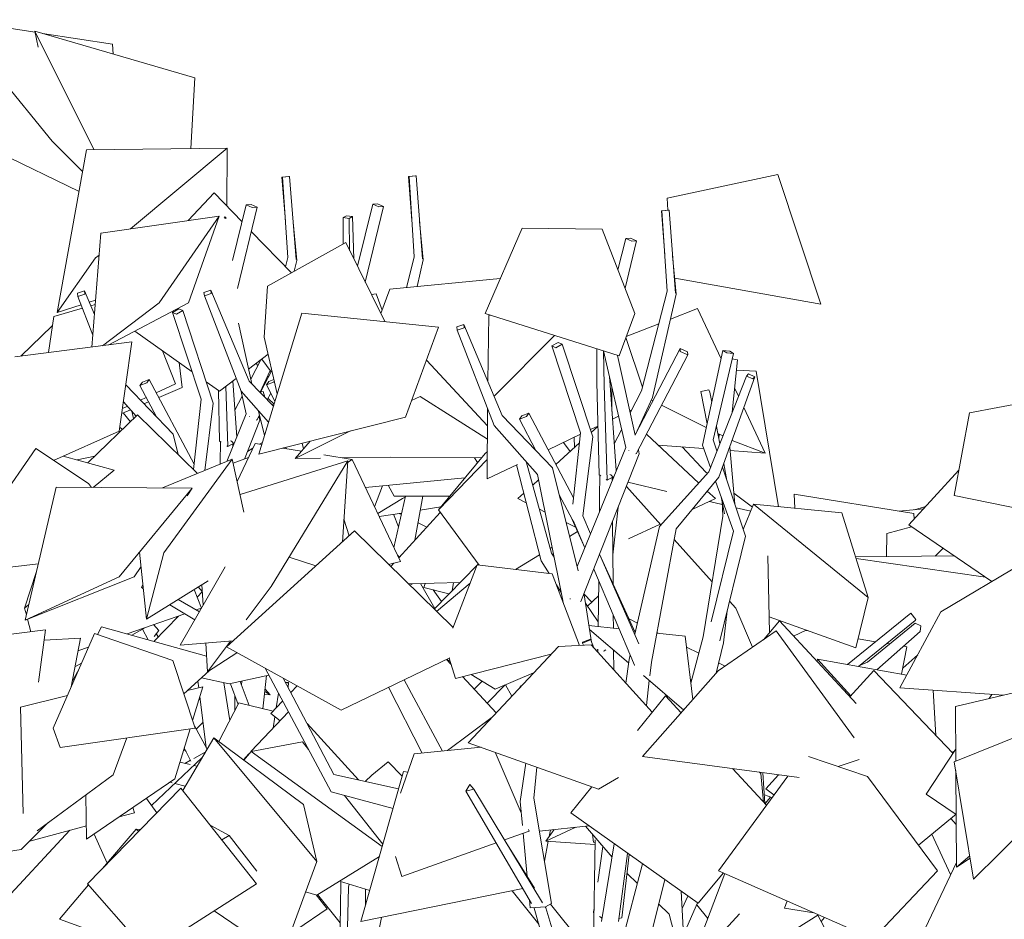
# Model space of a CAD drawing. Header units: millimetres. Extents: x -76432 to -27350, y -300 to 6935.
# Tile 24 of 75: x -73251 to -71631, y 4677 to 6156. Entities that reach past the tile are written whole.
import ezdxf

# ---------------------------------------------------------------- set-up
doc = ezdxf.new("R2010")
doc.units = ezdxf.units.MM
doc.header["$MEASUREMENT"] = 0
doc.layers.add('Nouveau_VRD _ Végétation.VRD', color=7, linetype='Continuous')

# ---------------------------------------------------------------- blocks, each defined once
blk = doc.blocks.new('Élément de coupe_43')
at = {"layer": 'Nouveau_VRD _ Végétation.VRD', "color": 7, "linetype": 'Continuous', "lineweight": 15}
for p, q in [((-71779.2, 5350.5), (-71762.6, 5355.5)), ((-71763.6, 5352.8), (-71762.6, 5355.5)), ((-71763.4, 5353), (-71762.6, 5355.5)), ((-72119.2, 4678.3), (-72137.5, 4700.8))]:
    blk.add_line(p, q, dxfattribs=at)
blk = doc.blocks.new('Élément de coupe_45')
at = {"layer": 'Nouveau_VRD _ Végétation.VRD', "color": 7, "linetype": 'Continuous', "lineweight": 15}
for p, q in [((-71712, 5027), (-71456.3, 5086.8)), ((-71711.4, 4937), (-71712, 5027)), ((-71713.7, 4936.1), (-71532.1, 5009.2)), ((-71682.2, 4742.8), (-71713.7, 4936.1)), ((-71710.2, 4762.8), (-71711.3, 4921.5)), ((-71682.2, 4742.8), (-71568.3, 4855.5)), ((-71710.2, 4762.8), (-71688.4, 4781.3)), ((-71710.2, 4762.8), (-71687.8, 4777.5))]:
    blk.add_line(p, q, dxfattribs=at)
blk = doc.blocks.new('Élément de coupe_46')
at = {"layer": 'Nouveau_VRD _ Végétation.VRD', "color": 7, "linetype": 'Continuous', "lineweight": 15}
for p, q in [((-72600.2, 5899.8), (-72611.7, 5898.8)), ((-72611.7, 5898.8), (-72610.7, 5898.6)), ((-72605.9, 5826.5), (-72611.7, 5898.8)), ((-72610.7, 5898.6), (-72599.1, 5899.6)), ((-72602, 5766.4), (-72610.7, 5898.6)), ((-72599.1, 5899.6), (-72600.2, 5899.8)), ((-72588.4, 5763.1), (-72599.1, 5899.6)), ((-72003.8, 5902), (-72185.9, 5863.1)), ((-71933.5, 5688.4), (-72003.8, 5902)), ((-72695.6, 5751.2), (-72670.3, 5853)), ((-72682.7, 5725.1), (-72652.6, 5849.4)), ((-72662.4, 5853.8), (-72670.3, 5853)), ((-72670.3, 5853), (-72660.5, 5848.6)), ((-72652.6, 5849.4), (-72662.4, 5853.8)), ((-72660.5, 5848.6), (-72652.6, 5849.4)), ((-72185.1, 5843.2), (-72185.9, 5863.1)), ((-73117.8, 5805.5), (-72923, 5833.6)), ((-73021.8, 5690.9), (-72923, 5833.6)), ((-72973.3, 5690.9), (-72923, 5833.6)), ((-72713.7, 5834.1), (-72719, 5831.1)), ((-72719, 5831.1), (-72709.2, 5829.8)), ((-72718.8, 5788), (-72719, 5831.1)), ((-72703.9, 5832.7), (-72713.7, 5834.1)), ((-72709.2, 5829.8), (-72703.9, 5832.7)), ((-72701.5, 5763.1), (-72703.9, 5832.7)), ((-72708.4, 5777.1), (-72709.2, 5829.8)), ((-72587.4, 5761.6), (-72593.2, 5824.5)), ((-73132.5, 5618.2), (-73117.8, 5805.5)), ((-72615.1, 5715.7), (-72602, 5766.4)), ((-72597.5, 5717.5), (-72587.4, 5761.6)), ((-72460.7, 5730.9), (-72642.3, 5713.1)), ((-71933.5, 5688.4), (-72173.7, 5731.4)), ((-72936.7, 5711.7), (-72948, 5707.9)), ((-72948, 5707.9), (-72947.4, 5702.2)), ((-72947.4, 5702.2), (-72936.2, 5706.1)), ((-72886.8, 5545.6), (-72947.4, 5702.2)), ((-72936.2, 5706.1), (-72936.7, 5711.7)), ((-72873.5, 5562.1), (-72936.7, 5711.7)), ((-72657, 5673.2), (-72642.3, 5713.1)), ((-73115.1, 5620.4), (-73021.8, 5690.9)), ((-73104.5, 5621.8), (-72973.3, 5690.9)), ((-73258.9, 5601.8), (-73066.8, 5626.7)), ((-73087.3, 5479.7), (-73066.8, 5626.7)), ((-72039.5, 5578.2), (-72072.2, 5579.9)), ((-72002.9, 5355.5), (-72039.5, 5578.2)), ((-72833.8, 5520.7), (-72873.5, 5562.1)), ((-72841.2, 5561.5), (-72845.2, 5555.9)), ((-72845.2, 5555.9), (-72833.8, 5560.3)), ((-72831.2, 5529.3), (-72845.2, 5555.9)), ((-72833, 5564.7), (-72841.2, 5561.5)), ((-72833.8, 5560.3), (-72832.4, 5562.3)), ((-72841.7, 5494.7), (-72886.8, 5545.6)), ((-72856.2, 5544), (-72850.6, 5544.9)), ((-72847.9, 5535.5), (-72850.6, 5544.9)), ((-72848.2, 5473), (-72858.9, 5514.1)), ((-73195.6, 5431.8), (-73087.3, 5479.7)), ((-72784.4, 5450.7), (-72786.7, 5460)), ((-72774.9, 5461.8), (-72775.5, 5462.9)), ((-72338.7, 5452.8), (-72338.8, 5469.7)), ((-73224.8, 5451.1), (-73342.2, 5281.7)), ((-73224.8, 5451.1), (-73137.7, 5393.5)), ((-72817.4, 5451.8), (-72817.6, 5452.2)), ((-72812.6, 5451.1), (-72813.1, 5453.4)), ((-72122.4, 5412.3), (-72161.6, 5453.9)), ((-73179.5, 5438.9), (-73095.8, 5415.9)), ((-72899.9, 5427.1), (-72874.7, 5436.4)), ((-72498.1, 5428), (-72503.2, 5435.8)), ((-73130.3, 5387.4), (-73095.8, 5415.9)), ((-72119.9, 5410.4), (-72122.4, 5412.3)), ((-72682.4, 5387.4), (-72518.8, 5402.9)), ((-73132.8, 5387.4), (-73137.7, 5393.5)), ((-72667.3, 5355.6), (-72654.3, 5390)), ((-72635.4, 5372.8), (-72645, 5390.9)), ((-72045.9, 5354.7), (-72076.4, 5377.6)), ((-72662.1, 5344.5), (-72621.3, 5369.1)), ((-72635.6, 5288.6), (-72616.4, 5372.8)), ((-72543.6, 5372.8), (-72635.4, 5372.8)), ((-72621.3, 5369.1), (-72616.6, 5372)), ((-72601.3, 5300.3), (-72587.8, 5372.8)), ((-72113.2, 5363.4), (-72115.9, 5364.5)), ((-72659.7, 5339.4), (-72622.7, 5345.2)), ((-72559.2, 5346.3), (-72627.6, 5271.7)), ((-72592.1, 5349.9), (-72558.1, 5355.2)), ((-72626.6, 5272.7), (-72629.7, 5276.1)), ((-73267, 5256.2), (-73220.8, 5261.5)), ((-72635.7, 5262.8), (-72640.8, 5257.3)), ((-72950.8, 5215.5), (-72959.4, 5206.8)), ((-72950.8, 5216.2), (-72957.3, 5223.6)), ((-72526.9, 5230.7), (-72611.8, 5228.8)), ((-72609.3, 5226.4), (-72604.9, 5229)), ((-72568.4, 5188.4), (-72592, 5229.3)), ((-72539.8, 5217.6), (-72537.6, 5230.5)), ((-72528.1, 5229.4), (-72527.8, 5230.7)), ((-72989.8, 5175.8), (-73030.7, 5134.1)), ((-73066.9, 5144.3), (-73044, 5157)), ((-73040, 5136.7), (-73049.3, 5154.1)), ((-72541.6, 5096), (-72549.3, 5104.2)), ((-73160.2, 5092.5), (-73149.4, 5098.5)), ((-72906.4, 5064.1), (-72951.9, 5074.4)), ((-72906.4, 5064.1), (-72841.5, 5078.7)), ((-72467.2, 5016.6), (-72523, 5076.2)), ((-72808.9, 5066.4), (-72814.3, 5067.1)), ((-72813.9, 5066.2), (-72809.2, 5065.6)), ((-72809.7, 5058.2), (-72808.9, 5066.4)), ((-72809.2, 5065.6), (-72808.9, 5066.4)), ((-72805.3, 5049.9), (-72794.9, 5060.8)), ((-72503.6, 5055.5), (-72490.2, 5068.6)), ((-72482, 5032.4), (-72452.8, 5062.4)), ((-72441.7, 5043.8), (-72451.8, 5062.8)), ((-72829.3, 5024.6), (-72825.6, 5049)), ((-72890.6, 5033), (-72923.6, 4969.5)), ((-72890.6, 5033), (-72834.3, 5019.3)), ((-72838.1, 5015.3), (-72818.6, 5035.9)), ((-72809.2, 5018.3), (-72870.2, 4953.3)), ((-72822.9, 5003.7), (-72838.1, 5015.3)), ((-72834.2, 4991.6), (-72831.4, 5010.2)), ((-72547.3, 4954.6), (-72473.9, 5009.4)), ((-72943, 4956.6), (-72963.8, 4995.2)), ((-72693.9, 4906.3), (-72778.4, 4998.9)), ((-72969.4, 4937.1), (-72980.5, 4958.8)), ((-73034.3, 4864.1), (-72951, 4943.2)), ((-72964.7, 4941.5), (-72945.9, 4951.7)), ((-72874.1, 4949.1), (-72883.2, 4939.4)), ((-72971, 4931.6), (-72987.7, 4935.4)), ((-72979.4, 4933.5), (-72970.2, 4938.5)), ((-72959.3, 4929), (-72964.6, 4930.2)), ((-72645.1, 4936.1), (-72671.7, 4914)), ((-72622, 4912.2), (-72645.1, 4936.1)), ((-72682.9, 4903.8), (-72671.7, 4914)), ((-73000.6, 4901.6), (-73003.8, 4902.4)), ((-72979, 4895.8), (-72996.1, 4900.4)), ((-73025.6, 4852.1), (-73042.7, 4875.8)), ((-72675.1, 4724.5), (-72725.2, 4739.8)), ((-72723.6, 4696.7), (-72722.8, 4739.1)), ((-72716.2, 4496.2), (-72710.2, 4729.9)), ((-72710.2, 4729.9), (-72709.3, 4734.9)), ((-72724.1, 4671.3), (-72761.3, 4717.6)), ((-72682.2, 4699.7), (-72682.3, 4726.7)), ((-72161.5, 4694.7), (-72152, 4715.2)), ((-72153.6, 4664.2), (-72136.2, 4704)), ((-72726.7, 4524.6), (-72723.6, 4696.7)), ((-72663.2, 4644.8), (-72655.9, 4680.1))]:
    blk.add_line(p, q, dxfattribs=at)
blk = doc.blocks.new('Élément de coupe_47')
at = {"layer": 'Nouveau_VRD _ Végétation.VRD', "color": 7, "linetype": 'Continuous', "lineweight": 15}
for p, q in [((-73225.9, 6135.7), (-73361.1, 6156.5)), ((-73198, 5956.5), (-73361.1, 6156.5)), ((-73220.6, 6111.5), (-73226.3, 6137.5)), ((-72963.1, 6060.9), (-73226.3, 6137.5)), ((-73129.2, 5942.8), (-73226.3, 6137.5)), ((-73098.4, 6116.1), (-73213.5, 6133.8)), ((-73097.2, 6100), (-73098.4, 6116.1)), ((-72969.9, 5944.6), (-72963.1, 6060.9)), ((-73153.5, 5874.2), (-73324.2, 5956.5)), ((-73147.6, 5906.6), (-73198, 5956.5)), ((-73141.1, 5942.7), (-72909.8, 5945.3)), ((-73068.9, 5812.5), (-72909.8, 5945.3)), ((-72910.3, 5849.8), (-72909.8, 5945.3)), ((-73189.7, 5674.8), (-73141.1, 5942.7)), ((-72808.2, 5898.6), (-72819.8, 5897.7)), ((-72819.8, 5897.7), (-72818.7, 5897.4)), ((-72814, 5825.3), (-72819.8, 5897.7)), ((-72818.7, 5897.4), (-72807.2, 5898.4)), ((-72810.1, 5765.2), (-72818.7, 5897.4)), ((-72807.2, 5898.4), (-72808.2, 5898.6)), ((-72796.5, 5762), (-72807.2, 5898.4)), ((-72974, 5826.3), (-72931.4, 5871.7)), ((-72885.3, 5824), (-72931.4, 5871.7)), ((-72901.1, 5760.7), (-72878.4, 5851.9)), ((-72893.1, 5714.5), (-72860.6, 5848.2)), ((-72870.4, 5852.6), (-72878.4, 5851.9)), ((-72878.4, 5851.9), (-72868.6, 5847.5)), ((-72860.6, 5848.2), (-72870.4, 5852.6)), ((-72868.6, 5847.5), (-72860.6, 5848.2)), ((-72911.9, 5831.5), (-72914.9, 5832)), ((-72914.8, 5830), (-72911.9, 5831.5)), ((-72911.8, 5828.8), (-72911.9, 5831.5)), ((-72795.5, 5760.5), (-72801.3, 5823.4)), ((-72804.3, 5740), (-72870.3, 5808.4)), ((-73126.2, 5764.7), (-73120.6, 5769.4)), ((-73189.7, 5674.8), (-73126.2, 5764.7)), ((-72814, 5750.1), (-72810.1, 5765.2)), ((-72799.5, 5742.7), (-72795.5, 5760.5)), ((-73144.8, 5710.5), (-73156, 5706.7)), ((-73156, 5706.7), (-73155.5, 5701)), ((-73155.5, 5701), (-73144.2, 5704.9)), ((-73144.2, 5704.9), (-73144.8, 5710.5)), ((-73128.3, 5671.5), (-73144.8, 5710.5)), ((-72664.8, 5705.7), (-72672.6, 5704.6)), ((-72654.9, 5678.8), (-72664.8, 5705.7)), ((-73189.7, 5674.8), (-73150.2, 5687.5)), ((-73131, 5637.7), (-73155.5, 5701)), ((-73136.9, 5691.8), (-73126.4, 5695.2)), ((-73134.3, 5685.8), (-73127, 5687.9)), ((-73195, 5668.5), (-73148.1, 5681.9)), ((-72989.3, 5681.1), (-72999.9, 5675.2)), ((-72999.9, 5675.2), (-72993.2, 5672.2)), ((-72952.6, 5532.6), (-72999.9, 5675.2)), ((-72993.2, 5672.2), (-72982.7, 5678.1)), ((-72982.7, 5678.1), (-72989.3, 5681.1)), ((-72932.7, 5526), (-72982.7, 5678.1)), ((-73249.3, 5603.1), (-73197.8, 5653.2)), ((-73195, 5668.5), (-73203.5, 5609)), ((-73197.8, 5653.2), (-73197.3, 5652.5)), ((-72869.3, 5557.7), (-72891.1, 5657.2)), ((-72967.4, 5577.3), (-73062, 5644.2)), ((-72994.9, 5557.6), (-73016.1, 5611.8)), ((-72874.6, 5582), (-72842.6, 5606.2)), ((-72983.9, 5551.5), (-72988.9, 5592.5)), ((-72870.9, 5565.3), (-72854.6, 5597.1)), ((-72862.4, 5591.2), (-72859.4, 5587.8)), ((-72837.6, 5577.6), (-72853, 5598.3)), ((-72855.5, 5544.1), (-72839.2, 5579.7)), ((-72855, 5544.2), (-72836.5, 5579.8)), ((-72998.7, 5474.7), (-73076.7, 5555.8)), ((-73049.3, 5560.3), (-73053.3, 5554.7)), ((-73053.3, 5554.7), (-73041.9, 5559.1)), ((-73037.9, 5564.7), (-73049.3, 5560.3)), ((-73041.9, 5559.1), (-73037.9, 5564.7)), ((-72964.4, 5425.3), (-73037.9, 5564.7)), ((-73026.4, 5542.9), (-72994.9, 5557.6)), ((-72922.6, 5545.7), (-72944.2, 5560.9)), ((-72922.6, 5545.7), (-72894.9, 5566.6)), ((-72894.1, 5470.2), (-72900.7, 5562.3)), ((-72843.5, 5570.1), (-72842.2, 5568.7)), ((-73026.1, 5503.2), (-73053.3, 5554.7)), ((-73022.2, 5535.1), (-72983.9, 5551.5)), ((-72922.3, 5463.2), (-72924.3, 5546.9)), ((-72908.7, 5454.6), (-72912.1, 5553.7)), ((-72878.5, 5508.3), (-72887.5, 5547.3)), ((-72854.9, 5545.5), (-72854.5, 5545.1)), ((-72851.5, 5550.9), (-72852.2, 5551.4)), ((-72843.8, 5531.2), (-72838.1, 5542.3)), ((-73059.5, 5504.6), (-73080.6, 5528.3)), ((-73052.6, 5530.7), (-73043, 5535.2)), ((-73046.7, 5524.6), (-73039.1, 5527.9)), ((-72965.3, 5416.8), (-72952.6, 5532.6)), ((-72946.7, 5415.2), (-72932.7, 5526)), ((-72897.2, 5514.1), (-72885.2, 5537.5)), ((-72842.6, 5533.6), (-72832.8, 5524.1)), ((-72833.5, 5521.5), (-72839.7, 5526.9)), ((-73083.2, 5509), (-73068.9, 5515.1)), ((-73082.1, 5517), (-73073.9, 5520.8)), ((-73081, 5510), (-73069.1, 5495.4)), ((-73063.7, 5500.6), (-73066.9, 5512.9)), ((-72910.4, 5430.1), (-72878.5, 5508.3)), ((-73057.6, 5506.5), (-73139.2, 5427.8)), ((-72958.6, 5410.3), (-73057.6, 5506.5)), ((-72881.5, 5433.9), (-72856.2, 5498)), ((-72873.3, 5503.7), (-72873.3, 5503.6)), ((-72873.3, 5503.6), (-72873.1, 5503.4)), ((-72861.9, 5498.3), (-72861.1, 5498)), ((-72861.1, 5498), (-72856.8, 5506.2)), ((-72856.2, 5498), (-72857.6, 5504.7)), ((-73081.8, 5483.2), (-73086.5, 5485.9)), ((-72990.4, 5441.2), (-72998.7, 5474.7)), ((-72922.3, 5463.2), (-72919.6, 5461.5)), ((-72921.3, 5428.2), (-72921, 5462.4)), ((-72908.7, 5454.6), (-72897.9, 5460.7)), ((-72904.4, 5463.7), (-72903, 5463.2)), ((-72903, 5463.2), (-72900, 5460.4)), ((-72900.5, 5454.5), (-72900.5, 5459.2)), ((-72899.5, 5459.8), (-72898.6, 5459)), ((-72856.9, 5458.3), (-72851.7, 5461.4)), ((-72910.4, 5455.7), (-72908.7, 5454.6)), ((-72899.2, 5457.7), (-72900.5, 5458.2)), ((-72876.6, 5446.3), (-72867.4, 5451.9)), ((-73156.5, 5432.6), (-73127.8, 5438.8)), ((-72921.3, 5425.6), (-72921.3, 5428.2)), ((-72654.6, 5389.2), (-72654.9, 5390)), ((-71780.4, 5344.3), (-71977.4, 5376.4)), ((-71976.1, 5352.9), (-71977.4, 5376.4)), ((-71764.5, 5351.8), (-71804.5, 5348.2)), ((-72627.8, 5322.7), (-72636, 5343.1)), ((-71779.8, 5335.2), (-71780.4, 5344.3)), ((-72586.3, 5222.8), (-72584.2, 5229.4)), ((-72545.2, 5212.1), (-72586.3, 5222.8)), ((-72992.6, 5173), (-72993.6, 5174.5)), ((-73022.5, 5152.2), (-73030.9, 5161.6)), ((-73030, 5141.9), (-73022.5, 5152.2)), ((-73023.5, 5141.5), (-73026.5, 5146.8)), ((-72851.3, 5023.4), (-72845, 5077.9)), ((-72956.7, 5057.7), (-72958.1, 5068.8)), ((-72905.7, 5003.9), (-72915.4, 5066.1)), ((-72891.9, 5030.5), (-72904.4, 5064.5)), ((-72873.4, 5028.8), (-72888.5, 5068.1)), ((-72886.4, 5062.9), (-72885.6, 5068.7)), ((-72847.6, 5055.4), (-72839.3, 5046.4)), ((-72944.2, 4958.8), (-72954.8, 5043.2)), ((-72897.2, 5020.2), (-72897.4, 5045.6)), ((-72848.6, 5046.9), (-72839.3, 5046.4)), ((-72839.3, 5046.4), (-72848, 5051.6)), ((-72960.9, 4989.9), (-72949.5, 5001.2)), ((-72977.4, 4952.8), (-72981.1, 4957)), ((-72031.9, 4916.6), (-72034.3, 4918.9)), ((-72027.3, 4869.9), (-72031.9, 4916.6)), ((-72025.3, 4867.7), (-72028.5, 4918.1)), ((-72013.7, 4877.1), (-72026.2, 4881.9)), ((-72024.9, 4867.3), (-72016.1, 4878.1))]:
    blk.add_line(p, q, dxfattribs=at)
blk = doc.blocks.new('Élément de coupe_48')
at = {"layer": 'Nouveau_VRD _ Végétation.VRD', "color": 7, "linetype": 'Continuous', "lineweight": 15}
for p, q in [((-71824.6, 5311.6), (-71783.9, 5322.7)), ((-71825.1, 5273.7), (-71824.6, 5311.6)), ((-71745.1, 5274.5), (-71732.1, 5287.4)), ((-71876.2, 5273.2), (-71713.6, 5274.8)), ((-71875.3, 5270.5), (-71662.2, 5239.7)), ((-71958.3, 5152.2), (-71953.4, 5151.4)), ((-71872, 5138.3), (-71843.1, 5133.6)), ((-71824.8, 5130.6), (-71819.9, 5129.9)), ((-71800.3, 5080), (-71792, 5125.4)), ((-71797.3, 5126.2), (-71792, 5125.4)), ((-71798.4, 5090.1), (-71773.9, 5112)), ((-71652.6, 5045.7), (-71652.4, 5046.8)), ((-71717.8, 4952), (-71713.3, 4953.8)), ((-71714.6, 4951.8), (-71714.1, 4953.4)), ((-71710.9, 4833.1), (-71710.7, 4833.2)), ((-72154.9, 4584), (-72091.1, 4752.4)), ((-72132.9, 4614.9), (-72067, 4685.8))]:
    blk.add_line(p, q, dxfattribs=at)
blk = doc.blocks.new('Élément de coupe_49')
at = {"layer": 'Nouveau_VRD _ Végétation.VRD', "color": 7, "linetype": 'Continuous', "lineweight": 15}
for p, q in [((-72184, 5843.3), (-72195.6, 5842.3)), ((-72195.6, 5842.3), (-72194.6, 5842.1)), ((-72189.8, 5770), (-72195.6, 5842.3)), ((-72194.6, 5842.1), (-72183, 5843)), ((-72185.9, 5709.9), (-72194.6, 5842.1)), ((-72183, 5843), (-72184, 5843.3)), ((-72172.3, 5706.6), (-72183, 5843)), ((-72485.6, 5673.4), (-72424.7, 5813.9)), ((-72292.8, 5812.1), (-72424.7, 5813.9)), ((-72239.5, 5673.4), (-72292.8, 5812.1)), ((-72843.4, 5718), (-72714.9, 5790.2)), ((-72650.5, 5660), (-72714.9, 5790.2)), ((-72267, 5745), (-72254.2, 5796.5)), ((-72255.4, 5714.7), (-72236.4, 5792.9)), ((-72246.2, 5797.3), (-72254.2, 5796.5)), ((-72254.2, 5796.5), (-72244.4, 5792.1)), ((-72236.4, 5792.9), (-72246.2, 5797.3)), ((-72244.4, 5792.1), (-72236.4, 5792.9)), ((-72171.3, 5705.1), (-72177.1, 5768)), ((-72843.4, 5718), (-72849, 5634.2)), ((-72228.3, 5546), (-72185.9, 5709.9)), ((-72210.1, 5534.9), (-72171.3, 5705.1)), ((-72857.6, 5442.1), (-72787.3, 5674)), ((-72787.3, 5674), (-72562.1, 5651)), ((-72264.9, 5603.5), (-72485.6, 5673.4)), ((-72480.9, 5561.2), (-72479.3, 5669.9)), ((-72479.3, 5669.9), (-72476.9, 5670.6)), ((-72264.9, 5603.5), (-72239.5, 5673.4)), ((-72136, 5681.4), (-72180.7, 5663.9)), ((-72097.3, 5598.5), (-72136, 5681.4)), ((-72520.6, 5655.2), (-72531.8, 5651.4)), ((-72520, 5649.6), (-72520.6, 5655.2)), ((-72457.4, 5505.6), (-72520.6, 5655.2)), ((-72199.7, 5656.5), (-72253.3, 5635.5)), ((-72616.6, 5503), (-72562.1, 5651)), ((-72531.8, 5651.4), (-72531.3, 5645.7)), ((-72531.3, 5645.7), (-72520, 5649.6)), ((-72470.7, 5489.1), (-72531.3, 5645.7)), ((-72470.9, 5537.5), (-72371.4, 5637.2)), ((-72827.6, 5541.2), (-72849, 5634.2)), ((-72365.1, 5625.8), (-72375.7, 5619.9)), ((-72369, 5616.9), (-72358.5, 5622.8)), ((-72358.5, 5622.8), (-72365.1, 5625.8)), ((-72308.5, 5470.7), (-72358.5, 5622.8)), ((-72226.7, 5551.9), (-72253.8, 5634.1)), ((-72375.7, 5619.9), (-72369, 5616.9)), ((-72328.4, 5477.3), (-72375.7, 5619.9)), ((-72301.7, 5560.6), (-72302, 5615.3)), ((-72254.3, 5453), (-72290.7, 5611.7)), ((-72289.8, 5555.5), (-72290.7, 5611.7)), ((-72238.7, 5473.2), (-72267.5, 5604.3)), ((-72238.8, 5473.5), (-72164.7, 5615.9)), ((-72236.9, 5442.6), (-72152.2, 5605.4)), ((-72152.5, 5610.3), (-72164.7, 5615.9)), ((-72164.7, 5615.9), (-72164.4, 5611)), ((-72164.4, 5611), (-72152.2, 5605.4)), ((-72152.2, 5605.4), (-72152.5, 5610.3)), ((-72128, 5456.5), (-72094.2, 5612.5)), ((-72110.1, 5465.3), (-72077, 5607.6)), ((-72094.2, 5612.5), (-72088, 5608.5)), ((-72083.2, 5611.6), (-72094.2, 5612.5)), ((-72088, 5608.5), (-72077, 5607.6)), ((-72077, 5607.6), (-72083.2, 5611.6)), ((-72582.2, 5596.4), (-72481.6, 5488.4)), ((-72079.1, 5511.1), (-72070.5, 5596.9)), ((-72079, 5598.9), (-72070.5, 5596.9)), ((-72052.5, 5574), (-72055.8, 5570.4)), ((-72041.7, 5569.1), (-72052.5, 5574)), ((-72298.1, 5407.8), (-72301.7, 5560.6)), ((-72280.5, 5562.9), (-72280.7, 5568.2)), ((-72269.9, 5414.9), (-72280.5, 5562.9)), ((-72117.5, 5413), (-72055.8, 5570.4)), ((-72100.8, 5404.4), (-72041.7, 5569.1)), ((-72055.8, 5570.4), (-72045, 5565.6)), ((-72045, 5565.6), (-72041.7, 5569.1)), ((-72284.5, 5399.2), (-72289.8, 5555.5)), ((-72276.9, 5511.9), (-72277.1, 5552.2)), ((-72246.7, 5510), (-72228.3, 5546)), ((-72130.6, 5544.8), (-72117.3, 5547.7)), ((-72120.4, 5491.8), (-72130.6, 5544.8)), ((-72117.3, 5547.7), (-72115.8, 5543.9)), ((-72112.6, 5527.6), (-72115.8, 5543.9)), ((-72068.7, 5537.4), (-72075.1, 5551)), ((-71523, 5541.5), (-71688.7, 5509.8)), ((-72606.6, 5530), (-72592.4, 5537)), ((-72481.7, 5466.7), (-72592.4, 5537)), ((-72235.3, 5480.1), (-72210.1, 5534.9)), ((-72209.6, 5529.6), (-72212, 5530.8)), ((-72482.1, 5401.6), (-72481.5, 5516.9)), ((-72413.7, 5509.4), (-72425.1, 5505)), ((-72417.7, 5503.8), (-72413.7, 5509.4)), ((-72340.2, 5370), (-72413.7, 5509.4)), ((-72247.5, 5513.2), (-72244.3, 5514.7)), ((-72121.7, 5485.6), (-72195.4, 5522.5)), ((-72024.8, 5443.4), (-72059.9, 5518.5)), ((-71713.7, 5373.9), (-71688.7, 5509.8)), ((-72857.6, 5442.1), (-72616.6, 5503)), ((-72374.5, 5419.3), (-72457.4, 5505.6)), ((-72425.1, 5505), (-72429.1, 5499.4)), ((-72429.1, 5499.4), (-72417.7, 5503.8)), ((-72401.9, 5447.8), (-72429.1, 5499.4)), ((-72276, 5499.6), (-72266.1, 5504.3)), ((-72797.9, 5435.1), (-72707.2, 5480.1)), ((-72399.3, 5408.7), (-72470.7, 5489.1)), ((-72341.3, 5359.9), (-72328.4, 5477.3)), ((-72312.3, 5482.3), (-72300, 5488.2)), ((-72310.9, 5477.8), (-72300, 5487.6)), ((-72273, 5458.8), (-72261, 5482.2)), ((-72232.2, 5486.1), (-72232.5, 5486.3)), ((-72134.2, 5394.5), (-72220.2, 5474.8)), ((-72099.4, 5459.2), (-72104.9, 5487.6)), ((-72094.4, 5471.9), (-72102.7, 5476)), ((-72101.1, 5467.7), (-72100.3, 5474.8)), ((-72893.3, 5397.1), (-72863.8, 5459.4)), ((-72863.8, 5459.4), (-72852.9, 5457.6)), ((-72797.9, 5435.1), (-72773.5, 5463.3)), ((-72381.9, 5449.2), (-72328.7, 5474.6)), ((-72369.3, 5425.2), (-72330.2, 5460.4)), ((-72345.8, 5446.4), (-72356.6, 5461.3)), ((-72324.9, 5340.5), (-72308.5, 5470.7)), ((-72104.1, 5447.4), (-72110.1, 5465.3)), ((-72024.8, 5443.4), (-72079.2, 5464.7)), ((-72818.4, 5452), (-72787.7, 5447)), ((-72562.1, 5350.3), (-72485.4, 5443.3)), ((-72485.4, 5443.3), (-72481.8, 5446.4)), ((-72334.1, 5257.1), (-72254.3, 5453)), ((-72327.9, 5199.6), (-72232, 5442.7)), ((-72249.1, 5448.4), (-72249.1, 5448.2)), ((-72249.1, 5448.2), (-72248.9, 5448.1)), ((-72237.7, 5443), (-72236.9, 5442.6)), ((-72232, 5442.7), (-72233.4, 5449.3)), ((-72126.1, 5451.1), (-72200.9, 5456.9)), ((-72114.8, 5420.1), (-72128, 5456.5)), ((-72074.7, 5359.6), (-72083.2, 5453.4)), ((-72024.8, 5443.4), (-72082.7, 5447.8)), ((-73016.4, 5386.6), (-72901.4, 5433.8)), ((-73014.1, 5279.7), (-72901.4, 5433.8)), ((-72882.2, 5346.6), (-72901.4, 5433.8)), ((-72888.6, 5375.7), (-72711.6, 5430.8)), ((-72837.6, 5224.5), (-72711.6, 5430.8)), ((-72756.1, 5435.6), (-72797.9, 5435.1)), ((-72750.8, 5441), (-72704.2, 5433.4)), ((-72640.9, 5437.1), (-72720.7, 5436.1)), ((-72720.3, 5297.5), (-72711.6, 5430.8)), ((-72711.8, 5428.3), (-72704.2, 5433.4)), ((-72624.6, 5265.4), (-72704.2, 5433.4)), ((-72640.9, 5437.1), (-72491.7, 5435.7)), ((-72562.1, 5350.3), (-72481.9, 5433.1)), ((-72376.2, 5278.9), (-72418.2, 5429.9)), ((-72482.1, 5401.6), (-72432.5, 5425.2)), ((-72393.2, 5266.3), (-72434.1, 5424.4)), ((-72332.4, 5250.2), (-72374.5, 5419.3)), ((-72198.8, 5322.8), (-72117.5, 5413)), ((-72057.2, 5307), (-72095.1, 5420.4)), ((-72087.7, 5398.4), (-72093, 5426.1)), ((-71788.4, 5325.8), (-71706, 5415.5)), ((-72407.3, 5390.9), (-72397.5, 5399.8)), ((-72357.6, 5201.4), (-72399.3, 5408.7)), ((-72298.1, 5407.8), (-72295.4, 5406.1)), ((-72297.1, 5372.8), (-72296.8, 5407)), ((-72286.2, 5400.3), (-72284.5, 5399.2)), ((-72284.5, 5399.2), (-72273.7, 5405.4)), ((-72280.2, 5408.4), (-72278.8, 5407.8)), ((-72278.8, 5407.8), (-72275.8, 5405)), ((-72276.3, 5399.2), (-72276.3, 5403.9)), ((-72275, 5402.4), (-72276.3, 5402.9)), ((-72275.3, 5404.5), (-72274.4, 5403.7)), ((-72186.7, 5380.8), (-72250.5, 5395.8)), ((-72171.2, 5319.3), (-72100.8, 5404.4)), ((-72076.7, 5315.3), (-72106.5, 5397.4)), ((-73242.2, 5169.1), (-73191.4, 5387.9)), ((-73191.4, 5387.9), (-72967.4, 5386.2)), ((-73087.3, 5240), (-72967.4, 5386.2)), ((-72975.9, 5373.2), (-72967.4, 5386.2)), ((-72431.9, 5368.8), (-72422, 5377.7)), ((-72196.3, 5325.6), (-72253.2, 5388.9)), ((-72106.6, 5368.8), (-72120, 5381.2)), ((-72417.9, 5361.9), (-72431.9, 5368.8)), ((-72342, 5334.2), (-72363.5, 5374.9)), ((-72297.4, 5347.3), (-72297.1, 5372.8)), ((-72144.9, 5351.1), (-72106.6, 5368.8)), ((-72095.4, 5359.2), (-72116.5, 5364.2)), ((-72091.8, 5343.8), (-72097.2, 5371.8)), ((-72094.4, 5340.2), (-72095.7, 5363.9)), ((-71464.4, 5323.5), (-71713.7, 5373.9)), ((-72495.1, 5259.4), (-72562.1, 5350.3)), ((-72386.8, 5346.6), (-72396.3, 5351.3)), ((-72275.4, 5276.6), (-72266.7, 5354.7)), ((-72048.5, 5348.2), (-72072.8, 5353.9)), ((-72060.8, 5317.9), (-72044, 5359.5)), ((-71898.7, 5345.4), (-72044, 5359.5)), ((-71855.2, 5206), (-72044, 5359.5)), ((-71898.7, 5345.4), (-71855.2, 5206)), ((-72709.4, 5307.4), (-72717.9, 5335.1)), ((-72336.7, 5322), (-72352.2, 5329.6)), ((-72321.6, 5287.8), (-72342.3, 5334.7)), ((-72342, 5334.2), (-72341.6, 5334.3)), ((-72321.6, 5287.8), (-72340.9, 5333.1)), ((-72312.1, 5311.2), (-72324.9, 5340.5)), ((-72275.1, 5229.1), (-72275.8, 5331.6)), ((-72126.8, 5141.6), (-72094.4, 5340.2)), ((-72911.2, 5125), (-72700.3, 5315.7)), ((-72538.3, 5156.7), (-72700.3, 5315.7)), ((-72346.5, 5306.8), (-72333.5, 5314.8)), ((-72249.6, 5302.6), (-72197.3, 5326.8)), ((-72239.1, 5145.9), (-72198.8, 5322.8)), ((-72211.9, 5100), (-72171.2, 5319.3)), ((-72113.6, 5166.4), (-72076.7, 5315.3)), ((-71651.8, 5232.7), (-71788.4, 5325.8)), ((-72112, 5232), (-72174.5, 5301.4)), ((-72099.5, 5134.8), (-72057.2, 5307)), ((-73042.6, 5170.4), (-73054, 5280.6)), ((-72378.5, 5287.1), (-72375.3, 5289.1)), ((-72274.1, 5291.2), (-72275.5, 5292)), ((-72274.1, 5291.2), (-72273.8, 5291.4)), ((-73042.6, 5170.4), (-73014.1, 5279.7)), ((-72808.1, 5272.8), (-72764, 5258.1)), ((-72644.3, 5260.7), (-72624.6, 5265.4)), ((-72435.3, 5252.3), (-72395.8, 5276.5)), ((-72380.1, 5245.8), (-72393.2, 5266.3)), ((-72371.9, 5272.6), (-72376.2, 5278.9)), ((-72232.7, 5129.8), (-72297.3, 5277.3)), ((-72238.5, 5148.5), (-72297.1, 5277.7)), ((-72017.9, 5148.3), (-72020.2, 5274.7)), ((-73243, 5188.9), (-73223.7, 5248.9)), ((-73063, 5240), (-73051.6, 5257.5)), ((-72987.3, 5127.8), (-72912.9, 5256.8)), ((-72569.5, 5187.3), (-72498.5, 5259.6)), ((-72498.4, 5259.8), (-72538.7, 5155.7)), ((-72498.4, 5259.8), (-72375.2, 5245.2)), ((-72498.3, 5259.8), (-72496.6, 5261.5)), ((-72239.6, 5095), (-72306.8, 5253)), ((-71599.1, 5263.9), (-71736.1, 5182.6)), ((-73242.2, 5169.1), (-73087.3, 5240)), ((-73242.2, 5169.1), (-73063, 5240)), ((-73042.6, 5170.4), (-72941.3, 5233.6)), ((-72330.2, 5127.3), (-72375.2, 5245.2)), ((-72299.5, 5158.5), (-72298.7, 5233.9)), ((-73048.5, 5227.3), (-73050.9, 5223.3)), ((-73050.9, 5223.3), (-73048.5, 5220.8)), ((-73048.5, 5220.8), (-73047.9, 5221.8)), ((-73047.8, 5220.4), (-73048.5, 5220.8)), ((-72952.1, 5188.9), (-72964.4, 5219.2)), ((-72949.4, 5193.6), (-72951.6, 5227.2)), ((-72878.4, 5169.6), (-72837.6, 5224.5)), ((-72565.4, 5183.3), (-72509.9, 5230.1)), ((-72360.2, 5214.3), (-72368.3, 5227.1)), ((-72955.6, 5182.7), (-72990.4, 5203)), ((-72357.2, 5197.9), (-72357.6, 5201.4)), ((-72346, 5204.1), (-72345.8, 5203.9)), ((-72345.8, 5203.9), (-72345.3, 5203.8)), ((-72328.4, 5199.7), (-72327.9, 5199.6)), ((-72322.6, 5210.6), (-72323, 5212.1)), ((-72310, 5198.4), (-72323, 5212.1)), ((-72310.4, 5132.7), (-72322.6, 5210.6)), ((-72316.9, 5191.8), (-72299, 5208.8)), ((-72073.2, 5188.8), (-72083.4, 5200.2)), ((-71875.7, 5123.6), (-71855.2, 5206)), ((-73243, 5188.9), (-73236.4, 5194.1)), ((-73240.2, 5177.9), (-73243, 5188.9)), ((-72963.3, 5169.5), (-73004.4, 5194.2)), ((-72961, 5185.8), (-72952.1, 5188.9)), ((-72299.5, 5166.1), (-72320.4, 5196.9)), ((-72093.2, 5131.7), (-72087.3, 5184.6)), ((-72045.4, 5124.6), (-72073.2, 5188.8)), ((-73233.1, 5150), (-73238.3, 5170.6)), ((-73074.6, 5146.5), (-72979.6, 5179.3)), ((-72274.5, 5155.7), (-72274.7, 5177.5)), ((-72235, 5164.2), (-72248.7, 5171)), ((-72001.2, 5167.8), (-72027.7, 5136.9)), ((-71875.7, 5123.6), (-72018.4, 5174.6)), ((-71875.3, 5032.1), (-72001.2, 5167.8)), ((-71889.5, 5095.9), (-71785.4, 5180.5)), ((-71871.4, 5092.7), (-71778.2, 5168.5)), ((-71803.1, 5057.6), (-71736.1, 5182.6)), ((-71785.4, 5180.5), (-71776.9, 5169.9)), ((-71776.9, 5169.9), (-71778.2, 5168.5)), ((-73403.3, 5128.1), (-73208.7, 5153.1)), ((-73220.1, 5066.9), (-73208.7, 5153.1)), ((-73123.4, 5145.4), (-73116.6, 5158.2)), ((-73116.6, 5158.2), (-72943.8, 5109.8)), ((-72265, 5154.6), (-72314.7, 5160.1)), ((-72249.4, 5098.7), (-72313.7, 5153.7)), ((-72237.8, 5151.6), (-72240.1, 5151.9)), ((-72006.6, 5151.4), (-72102.4, 5085.4)), ((-71878.2, 4975.5), (-72006.6, 5151.4)), ((-71978, 5142.8), (-71957.2, 5152.7)), ((-71856.4, 5100.1), (-71778.1, 5163.9)), ((-71778.1, 5163.9), (-71768.8, 5159.5)), ((-71768.8, 5159.5), (-71769.8, 5150.5)), ((-73211, 5136), (-73151.4, 5139.6)), ((-73128.3, 5147.1), (-73196.1, 4991.3)), ((-73166.4, 5059.5), (-73151.4, 5139.6)), ((-73128.3, 5147.1), (-72999, 5102.4)), ((-72987.3, 5127.8), (-72900.4, 5134.8)), ((-72312.4, 5137.9), (-72325.4, 5133)), ((-72325.2, 5131.4), (-72312.1, 5136.4)), ((-72312.1, 5136.4), (-72312.4, 5137.9)), ((-72306.8, 5123.3), (-72312.4, 5137.9)), ((-72156.5, 5142.6), (-72203, 5147.8)), ((-72200.8, 5147.5), (-72202.8, 5148.5)), ((-72156.5, 5142.6), (-72143.7, 5038.5)), ((-72147, 5065.6), (-72126.8, 5141.6)), ((-71841.3, 5087.3), (-71769.8, 5150.5)), ((-73155.3, 5118.5), (-73138.1, 5124.5)), ((-72942.1, 5084), (-72945.2, 5131.2)), ((-72942.1, 5084), (-72904.6, 5134.4)), ((-72722.6, 5020.9), (-72911.2, 5125)), ((-72513.2, 4967.5), (-72364.7, 5125.8)), ((-72311.2, 5128.2), (-72364.7, 5125.8)), ((-72325.4, 5133), (-72325.2, 5131.4)), ((-72323.8, 5127.6), (-72325.2, 5131.4)), ((-72210.6, 5017.9), (-72311.2, 5128.2)), ((-72300.1, 5119.4), (-72301, 5120.9)), ((-72300.1, 5116.1), (-72300.1, 5121.4)), ((-72290.5, 5117.2), (-72289.7, 5118.7)), ((-72289.7, 5118.7), (-72286.8, 5120.2)), ((-72274, 5087.4), (-72274.3, 5120)), ((-72133.9, 5114.8), (-72154.3, 5124.8)), ((-72105.7, 5081.7), (-72093.2, 5131.7)), ((-72962.5, 4991.3), (-72999, 5102.4)), ((-72942.1, 5084), (-72893.7, 5115.3)), ((-72722.6, 5020.9), (-72543.7, 5106.9)), ((-72543.2, 5101.2), (-72548.6, 5104.5)), ((-72534.5, 5073.3), (-72544.8, 5106.3)), ((-72534.5, 5073.3), (-72376.8, 5112.9)), ((-72254.1, 5065.6), (-72248.6, 5104.5)), ((-72248.6, 5104.5), (-72246.9, 5112.1)), ((-71939.1, 5100.8), (-71939, 5104.8)), ((-71791.9, 5078.5), (-71939, 5104.8)), ((-71884.1, 5044.6), (-71939, 5104.8)), ((-73164.8, 5068), (-73153.5, 5089.2)), ((-72738.9, 4886.5), (-72847.4, 5089.8)), ((-72239.6, 5095), (-72239, 5095.2)), ((-72214.4, 5077.5), (-72211.9, 5100)), ((-72090.5, 5093.6), (-72101.4, 5098.9)), ((-71885.5, 5043.1), (-71846.1, 5086.1)), ((-71869.4, 5094.3), (-71856.4, 5100.1)), ((-71715.8, 4949.9), (-71846.1, 5086.1)), ((-72981.1, 5047.8), (-72939.5, 5085.7)), ((-72734.5, 4915.4), (-72817.7, 5073.4)), ((-72555.8, 4953.8), (-72618.8, 5070.8)), ((-72469.1, 5055.6), (-72508.5, 5079.8)), ((-72469.1, 5055.6), (-72405.7, 5082.1)), ((-72226.4, 4944.6), (-72102.4, 5085.4)), ((-72158.9, 5021.2), (-72225.2, 5078)), ((-72145.7, 5070.6), (-72147.8, 5071.4)), ((-72975.3, 5053.1), (-72949.9, 5059.4)), ((-72966.7, 5004.1), (-72949.9, 5059.4)), ((-72589, 4950.5), (-72644.2, 5058.6)), ((-72427.2, 5060.9), (-72429.2, 5057)), ((-72427.2, 5060.9), (-72426.1, 5060.4)), ((-72220.1, 5028.4), (-72215.4, 5069.6)), ((-71633, 5045.5), (-71803.1, 5057.6)), ((-71744.1, 4979.5), (-71748.3, 5053.7)), ((-73249.9, 5026), (-73172.6, 5045.3)), ((-72235.1, 4987.5), (-72189, 5044.6)), ((-72163.1, 5016.5), (-72189, 5044.6)), ((-71656.4, 5040), (-71651.9, 5046.8)), ((-73245.7, 4851.3), (-73249.9, 5026)), ((-73184.6, 4959.6), (-73196.1, 4991.3)), ((-73184.6, 4959.6), (-72962.5, 4991.3)), ((-72996.1, 4907.8), (-72971, 4990.1)), ((-73097.2, 4914.5), (-73075.1, 4975.3)), ((-72983, 4888.9), (-72931.8, 4975.6)), ((-72784.4, 4865.9), (-72931.8, 4975.6)), ((-72762.6, 4771.9), (-72931.8, 4975.6)), ((-72786.1, 4969), (-72870.6, 4953.2)), ((-72786.1, 4969), (-72776.1, 4956.2)), ((-72602.2, 4949.2), (-72492.1, 4960)), ((-72299, 4891.2), (-72513.2, 4967.5)), ((-71760, 4882.9), (-71711.5, 4956.4)), ((-72882.6, 4939), (-72870.6, 4953.2)), ((-72654.8, 4796.5), (-72870.6, 4953.2)), ((-72602.2, 4949.2), (-72624.6, 4884.4)), ((-72426.1, 4852.3), (-72469, 4951.8)), ((-71969, 4910.1), (-72226.4, 4944.6)), ((-71856.6, 4911.7), (-71953.7, 4944.8)), ((-72427.8, 4870.7), (-72418.3, 4933.7)), ((-72405.3, 4876.2), (-72400.5, 4927.3)), ((-72022.7, 4864.9), (-72078.1, 4924.7)), ((-71905, 4928.2), (-71870.4, 4939.7)), ((-73222.5, 4822.8), (-73097.2, 4914.5)), ((-72627.8, 4891.5), (-72734.5, 4915.4)), ((-72689.7, 4673.2), (-72619.7, 4920.2)), ((-72619.7, 4920.2), (-72612.7, 4918.9)), ((-72299, 4891.2), (-72265.9, 4910)), ((-72101.5, 4756.9), (-71987.8, 4912.6)), ((-72024, 4891.7), (-72003, 4914.6)), ((-71741.2, 4756.9), (-71856.6, 4911.7)), ((-73141, 4808.6), (-72996.1, 4907.8)), ((-73139.4, 4735.4), (-72986, 4892.7)), ((-72861.4, 4735.4), (-72986, 4892.7)), ((-72510.4, 4898.7), (-72517.1, 4887.8)), ((-72504.2, 4891.1), (-72510.4, 4898.7)), ((-72344.7, 4852), (-72309.9, 4895.1)), ((-72010.4, 4881.7), (-72024, 4891.7)), ((-73141, 4808.6), (-73142.5, 4881.4)), ((-72637, 4859.2), (-72738.9, 4886.5)), ((-72716.6, 4880.5), (-72653.6, 4800.5)), ((-72517.1, 4887.8), (-72504.2, 4891.1)), ((-72409.1, 4703.1), (-72517.1, 4887.8)), ((-72391, 4704.4), (-72504.2, 4891.1)), ((-72376.4, 4703.1), (-72405.3, 4876.2)), ((-71710.8, 4849.6), (-71760, 4882.9)), ((-73062.5, 4852), (-73064.9, 4860.7)), ((-72784.4, 4865.9), (-72762.6, 4771.9)), ((-72424.1, 4831.5), (-72427.8, 4870.7)), ((-73087.3, 4845.3), (-73062.5, 4852)), ((-72135.3, 4703.4), (-72344.7, 4852)), ((-71772.5, 4798.9), (-71710.9, 4849.7)), ((-73248.5, 4791.8), (-73205, 4835.7)), ((-73234.6, 4805.8), (-73141.4, 4830.8)), ((-72937.8, 4831.8), (-72906.4, 4814.7)), ((-72396.3, 4822.1), (-72314.6, 4830.6)), ((-72385.5, 4805.8), (-72336.1, 4828.4)), ((-72276.7, 4779.3), (-72320.5, 4830)), ((-71710.7, 4832.9), (-71719.2, 4842.9)), ((-73298, 4684.5), (-73168.8, 4823.5)), ((-73107.3, 4769.4), (-73128.9, 4816.9)), ((-73114.7, 4760.7), (-73059.7, 4825.2)), ((-73052.2, 4824.8), (-73059.7, 4825.2)), ((-73055.3, 4821.7), (-73059.7, 4825.2)), ((-72918.6, 4807.6), (-72906.4, 4814.7)), ((-72860.8, 4756.4), (-72906.4, 4814.7)), ((-72453.6, 4807.7), (-72413.1, 4822.1)), ((-72416.2, 4747.4), (-72422.9, 4818.6)), ((-72413.1, 4822.1), (-72414.1, 4824.5)), ((-72385.5, 4805.8), (-72372.1, 4824.6)), ((-72380.2, 4813.3), (-72378.1, 4824)), ((-72307.4, 4804), (-72309, 4816.7)), ((-71719.7, 4750.6), (-71750.6, 4817)), ((-72622.8, 4747.2), (-72467.4, 4802.7)), ((-72404.2, 4728.2), (-72448.6, 4799.4)), ((-72388, 4772.9), (-72381.7, 4805.6)), ((-72304.5, 4800.1), (-72385.5, 4805.8)), ((-72307.5, 4640.2), (-72304.3, 4808)), ((-72307.4, 4804), (-72304.4, 4803.2)), ((-72300.2, 4738.2), (-72291.9, 4796.9)), ((-72296.4, 4801.3), (-72295.5, 4801.1)), ((-72294, 4673.4), (-72273.1, 4801.2)), ((-73464.5, 4757), (-73248.5, 4791.8)), ((-72762.6, 4716.8), (-72659.4, 4780.2)), ((-72622.8, 4747.2), (-72633, 4780.1)), ((-72266.1, 4673.2), (-72251.1, 4785.5)), ((-72260.4, 4679.3), (-72248.4, 4783.6)), ((-72820.2, 4616.1), (-72762.6, 4771.9)), ((-72265.9, 4619.6), (-72226.4, 4768)), ((-71773.7, 4636.9), (-71710.2, 4770.5)), ((-72234.9, 4736.1), (-72252, 4752.6)), ((-72135.3, 4703.4), (-72093.5, 4753.4)), ((-71847.4, 4645.1), (-72101.5, 4756.9)), ((-71847.4, 4645.1), (-71741.2, 4756.9)), ((-73185.9, 4677.2), (-73137.8, 4733.6)), ((-73039.8, 4621.7), (-73139.4, 4735.4)), ((-73039.8, 4621.7), (-72861.4, 4735.4)), ((-72259.3, 4464.5), (-72190.1, 4742.3)), ((-72762.6, 4716.8), (-72781, 4722.2)), ((-72745.6, 4694.3), (-72763.5, 4717.1)), ((-72689.7, 4673.2), (-72423.4, 4727.5)), ((-72397.2, 4669), (-72441, 4723.9)), ((-72154.6, 4577.6), (-72163.2, 4723.2)), ((-72411.3, 4695.9), (-72412.5, 4708.9)), ((-72411.3, 4695.9), (-72386.1, 4697.5)), ((-72385.8, 4695.9), (-72386.7, 4697.5)), ((-72385.8, 4695.9), (-72386.5, 4697.5)), ((-72386.1, 4697.5), (-72376.4, 4703.1)), ((-72307.9, 4614.8), (-72378.2, 4702)), ((-72182.6, 4685.4), (-72200.1, 4702.3)), ((-71993.2, 4695.3), (-71988.5, 4707.2)), ((-72820.2, 4616.1), (-72931.4, 4690.8)), ((-72795.1, 4660.4), (-72745.6, 4694.3)), ((-72404.6, 4695.4), (-72405.1, 4696.3)), ((-72363.2, 4548.6), (-72404.6, 4695.4)), ((-72328.7, 4511.1), (-72385.8, 4695.9)), ((-72307.2, 4688), (-72306.5, 4693.4)), ((-72307.2, 4688), (-72306.6, 4687.6)), ((-72297.4, 4681.6), (-72293.1, 4678.8)), ((-72154.6, 4577.6), (-72182.6, 4685.4)), ((-71944.7, 4687.9), (-71993.2, 4695.3)), ((-71991.4, 4650.5), (-71938.3, 4683.8)), ((-71827.8, 4477.9), (-71938.3, 4683.8)), ((-73043.6, 4626.1), (-73185.9, 4677.2)), ((-72265.4, 4678.6), (-72260.4, 4679.3)), ((-71932.8, 4673.6), (-71927.1, 4680.1))]:
    blk.add_line(p, q, dxfattribs=at)
blk = doc.blocks.new('Élément de coupe_50')
at = {"layer": 'Nouveau_VRD _ Végétation.VRD', "color": 7, "linetype": 'Continuous', "lineweight": 15}
for p, q in [((-72623.3, 5342.8), (-72626.8, 5344.5)), ((-72581.3, 5322.1), (-72595.9, 5329.3)), ((-72557.3, 5199.7), (-72570.9, 5218.8)), ((-72954.2, 5038.1), (-72956.1, 5039.1))]:
    blk.add_line(p, q, dxfattribs=at)

msp = doc.modelspace()

# ---------------------------------------------------------------- block references
at = {"layer": 'Nouveau_VRD _ Végétation.VRD', "lineweight": 0}
for name in ['Élément de coupe_47', 'Élément de coupe_48', 'Élément de coupe_46', 'Élément de coupe_45', 'Élément de coupe_49', 'Élément de coupe_50', 'Élément de coupe_43']:
    msp.add_blockref(name, (0, 0), dxfattribs=at)

doc.saveas('drawing.dxf')
